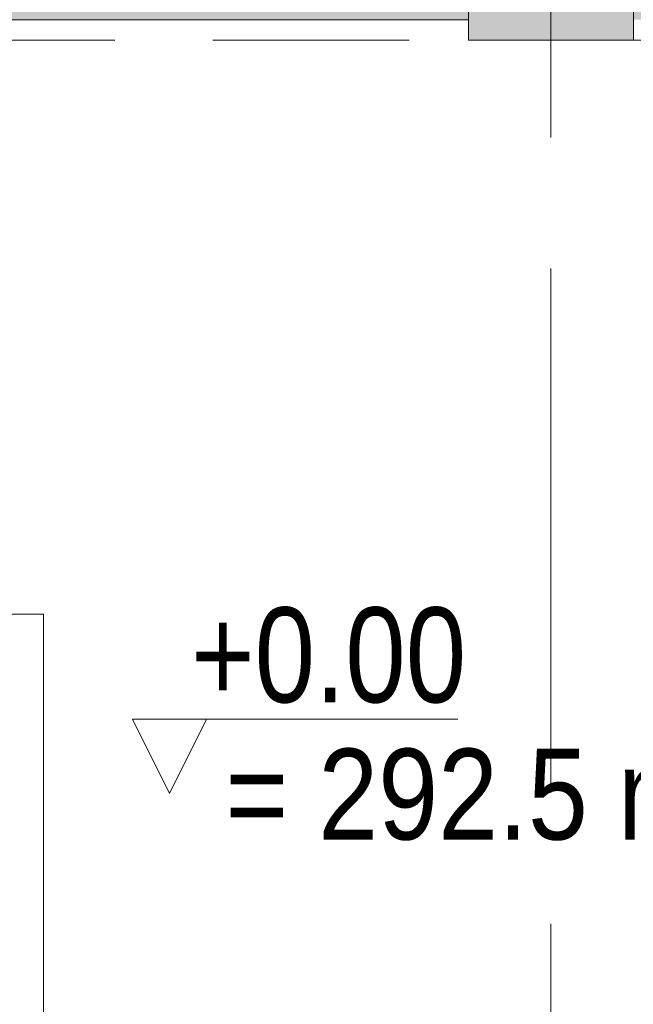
# Model space of a CAD drawing. Header units: centimetres. Extents: x -2574 to 3083, y -1 to 3760.
# Tile 16 of 58: x -741 to -593, y 1595 to 1833. Entities that reach past the tile are written whole.
import ezdxf

# ---------------------------------------------------------------- set-up
doc = ezdxf.new("R2010")
doc.units = ezdxf.units.CM
doc.linetypes.add('Hidden', pattern=[71.4375, 47.625, -23.8125])
doc.linetypes.add('Oś', pattern=[222.25, 127, -31.75, 31.75, -31.75])
for name, color, linetype, lineweight in [('A-DETL', 90, 'Continuous', 9), ('A-DETL-THIN', 151, 'Continuous', 9), ('A-WALL', 113, 'Continuous', 13), ('G-ANNO-DIMS', 111, 'Continuous', 13), ('G-ANNO-TEXT', 231, 'Continuous', 13), ('S-GRID', 1, 'Continuous', 13)]:
    doc.layers.add(name, color=color, linetype=linetype, lineweight=lineweight)
doc.layers.add('A-WALL-PATT', color=111, linetype='Continuous', lineweight=13, plot=False)
doc.layers.add('S-COLS', color=52, linetype='Continuous', lineweight=13, plot=False)
doc.styles.add('Arial Narrow_3', font='ARIALN.TTF', dxfattribs={"height": 23})
doc.styles.add('Arial_5', font='arial.ttf', dxfattribs={"width": 0.85, "height": 22})

msp = doc.modelspace()

# ---------------------------------------------------------------- hatches: boundary and pattern name
at = {"layer": 'S-COLS', "lineweight": 9}
msp.add_hatch(color=251, dxfattribs=at).paths.add_polyline_path([(-632.62, 1828.33), (-592.62, 1828.33), (-592.62, 1868.33), (-632.62, 1868.33), (-632.62, 1858.33)], flags=0)

# ---------------------------------------------------------------- linework, layer by layer
at = {"layer": 'A-DETL', "color": 251, "linetype": 'Hidden', "lineweight": 9}
msp.add_line((-1194.62, 1828.33), (-440.62, 1828.33), dxfattribs=at)
at = {"layer": 'A-DETL-THIN', "color": 251, "lineweight": 9}
for p, q in [((-1053.62, 1689.33), (-735.62, 1689.33)), ((-735.62, 1689.33), (-735.62, 1533.33))]:
    msp.add_line(p, q, dxfattribs=at)
at = {"layer": 'A-WALL', "color": 251, "lineweight": 9}
msp.add_line((-632.62, 1833.33), (-1192.62, 1833.33), dxfattribs=at)
at = {"layer": 'A-WALL-PATT', "color": 251, "linetype": 'Continuous', "lineweight": 9, "extrusion": (0, 0, -1)}
for points in [[(1192.62, 1858.33), (995.6, 1833.33), (632.62, 1858.33)], [(632.62, 1858.33), (995.6, 1833.33), (632.62, 1833.33)], [(592.62, 1833.33), (32.62, 1858.33), (592.62, 1858.33)], [(32.62, 1858.33), (592.62, 1833.33), (318.43, 1833.33)]]:
    msp.add_solid(points, dxfattribs=at)
at = {"layer": 'G-ANNO-DIMS', "color": 251, "lineweight": 9}
for p, q in [((-705.07, 1645.86), (-714.07, 1663.86)), ((-714.07, 1663.86), (-635.15, 1663.86)), ((-705.07, 1645.86), (-696.07, 1663.86))]:
    msp.add_line(p, q, dxfattribs=at)
at = {"layer": 'S-COLS', "color": 251, "lineweight": 9}
for p, q in [((-632.62, 1858.33), (-632.62, 1828.33)), ((-592.62, 1828.33), (-592.62, 1858.33)), ((-632.62, 1828.33), (-592.62, 1828.33))]:
    msp.add_line(p, q, dxfattribs=at)
at = {"layer": 'S-GRID', "color": 251, "linetype": 'Oś', "lineweight": 9}
msp.add_line((-612.62, 2884.27), (-612.62, 27.13), dxfattribs=at)

# ---------------------------------------------------------------- texts
at = {"layer": 'G-ANNO-DIMS', "color": 251, "lineweight": 9, "style": 'Arial Narrow_3'}
msp.add_text('+0.00', height=23, dxfattribs=at).set_placement((-699.82, 1667.96))
at = {"layer": 'G-ANNO-TEXT', "color": 251, "lineweight": 9, "style": 'Arial_5', "width": 0.85}
msp.add_text('= 292.5 m n.p.m.', height=22, dxfattribs=at).set_placement((-691.51, 1634.73))

doc.saveas('drawing.dxf')
